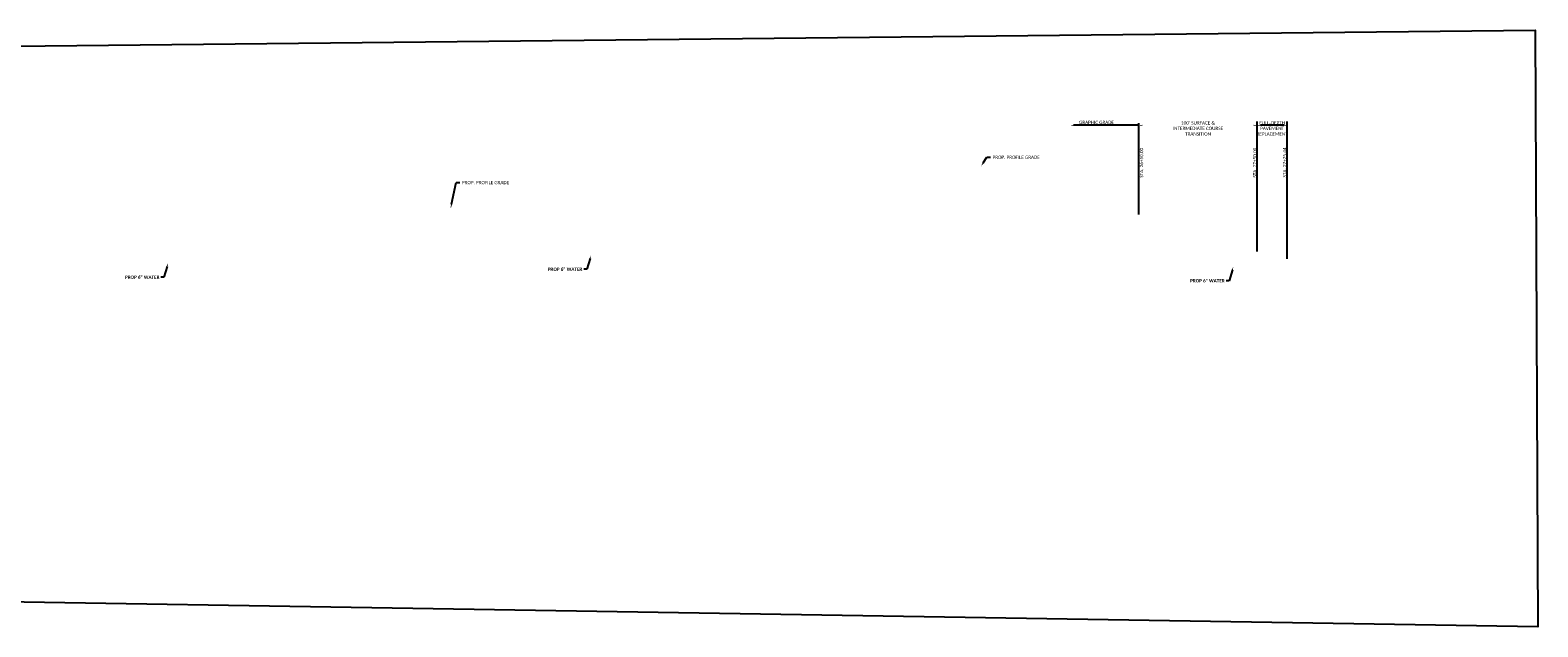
# Model space of a CAD drawing. Header units: feet. Extents: x 2204748 to 2209851, y 304262 to 307692.
# Tile 13 of 13: x 2208576 to 2209851, y 304262 to 304767. Entities that reach past the tile are written whole.
import ezdxf
from ezdxf import colors
from ezdxf.entities.mleader import LeaderData, LeaderLine
from ezdxf.math import Vec2, Vec3

# ---------------------------------------------------------------- set-up
doc = ezdxf.new("R2010")
doc.units = ezdxf.units.FT
doc.header["$MEASUREMENT"] = 0
doc.layers.add('PF_P_Text', color=7, linetype='Continuous')
doc.layers.add('SH_TextM', color=7, linetype='Continuous')
doc.styles.add('Slanted-Normal', font='calibriz.ttf', dxfattribs={"height": 0.14})
doc.styles.add('Straight Normal (0.14) Font 30', font='calibrib.ttf', dxfattribs={"height": 0.14})

msp = doc.modelspace()

# ---------------------------------------------------------------- linework, layer by layer
msp.add_lwpolyline([(2207541.41, 304743.08), (2209849.24, 304767.29), (2209851.39, 304261.98), (2207566.07, 304299.36)], close=True)
at = {"layer": 'SH_TextM'}
for p, q in [((2209513.8, 304686.68), (2209458.49, 304686.68)), ((2209636.44, 304686.68), (2209616.6, 304686.68))]:
    msp.add_line(p, q, dxfattribs=at)
for points in [[(2209513.8, 304611.11), (2209513.8, 304688.56)], [(2209613.8, 304579.89), (2209613.8, 304689.87)], [(2209639.24, 304573.5), (2209639.24, 304689.82)]]:
    msp.add_lwpolyline(points, dxfattribs=at)
for points in [[(2209458.49, 304687.15), (2209458.49, 304686.22), (2209455.69, 304686.68)], [(2209461.29, 304687.15), (2209461.29, 304686.22), (2209458.49, 304686.68)], [(2209511, 304687.15), (2209511, 304686.22), (2209513.8, 304686.68)], [(2209516.6, 304687.15), (2209516.6, 304686.22), (2209513.8, 304686.68)], [(2209611, 304687.15), (2209611, 304686.22), (2209613.8, 304686.68)], [(2209616.6, 304687.15), (2209616.6, 304686.22), (2209613.8, 304686.68)], [(2209636.44, 304687.15), (2209636.44, 304686.22), (2209639.24, 304686.68)]]:
    msp.add_solid(points, dxfattribs=at)

# ---------------------------------------------------------------- texts
at = {"layer": 'SH_TextM', "char_height": 2.8, "attachment_point": 5, "style": 'Slanted-Normal'}
for s, insert, width in [('GRAPHIC GRADE', (2209477.91, 304689.15), 52.0203), ("100' SURFACE & INTERMEDIATE COURSE TRANSITION", (2209563.8, 304684.07), 52.0203), ('FULL-DEPTH\\PPAVEMENT\\PREPLACEMENT', (2209626.52, 304684.07), 30.2266)]:
    msp.add_mtext(s, dxfattribs=dict(at, insert=insert, width=width))
at = {"layer": 'SH_TextM', "char_height": 2.8, "attachment_point": 7, "rotation": 90, "style": 'Slanted-Normal'}
for s, insert, width in [('STA. 26+50.00', (2209517.42, 304642.32), 53.22), ('STA. 27+50.00', (2209613.3, 304642.41), 53.22), ('STA. 27+75.44', (2209638.61, 304642.54), 44.9017)]:
    msp.add_mtext(s, dxfattribs=dict(at, insert=insert, width=width))

# ---------------------------------------------------------------- leaders
at = {"layer": 'PF_P_Text'}
ml = msp.add_multileader_mtext('Standard', dxfattribs=at)
ml.set_content('PROP. PROFILE GRADE', color=256, style='Slanted-Normal')
ml.set_leader_properties(color=9)
ml.build(insert=Vec2(0, 0))
ml.multileader.update_dxf_attribs({"text_left_attachment_type": 2, "text_right_attachment_type": 2, "dogleg_length": 0.15, "arrow_head_size": 3.6, "scale": 20})
ctx = ml.context
ctx.base_point, ctx.scale, ctx.char_height, ctx.arrow_head_size, ctx.landing_gap_size, ctx.plane_origin = Vec3(2209388.15, 304659.6), 20, 2.8, 3.6, 1.8, Vec3(2209343.93, 304663.71)
ctx.left_attachment, ctx.right_attachment = 2, 2
notes = []
notes.append((ctx, [(0, (1, 1, 0), (2209385.15, 304659.6), (1, 0), 3, [(0, [(2209380.15, 304651.93)], 0, [])])]))
ctx.mtext.insert, ctx.mtext.flow_direction = Vec3(2209389.95, 304661.05), 5
ml = msp.add_multileader_mtext('Standard', dxfattribs=at)
ml.set_content('PROP. PROFILE GRADE', color=256, style='Slanted-Normal')
ml.set_leader_properties(color=9)
ml.build(insert=Vec2(0, 0))
ml.multileader.update_dxf_attribs({"text_left_attachment_type": 2, "text_right_attachment_type": 2, "dogleg_length": 0.15, "arrow_head_size": 3.6, "scale": 20})
ctx = ml.context
ctx.base_point, ctx.scale, ctx.char_height, ctx.arrow_head_size, ctx.landing_gap_size, ctx.plane_origin = Vec3(2208939.12, 304638.18), 20, 2.8, 3.6, 1.8, Vec3(2208931.38, 304616.34)
ctx.left_attachment, ctx.right_attachment = 2, 2
notes.append((ctx, [(0, (1, 1, 0), (2208936.12, 304638.18), (1, 0), 3, [(0, [(2208931.38, 304616.34)], 0, [])])]))
ctx.mtext.insert, ctx.mtext.flow_direction = Vec3(2208940.92, 304639.63), 5
at = {"layer": 'SH_TextM'}
ml = msp.add_multileader_mtext('Standard', dxfattribs=at)
ml.set_content('PROP 6" WATER', color=256, style='Straight Normal (0.14) Font 30')
ml.set_leader_properties(color=256, linetype='Continuous', lineweight=-1)
ml.build(insert=Vec2(0, 0))
ml.multileader.update_dxf_attribs({"text_right_attachment_type": 3, "dogleg_length": 0.125, "arrow_head_size": 2.8, "scale": 20})
ctx = ml.context
ctx.base_point, ctx.scale, ctx.char_height, ctx.arrow_head_size, ctx.landing_gap_size, ctx.plane_origin = Vec3(2208654.32, 304558.06), 20, 2.8, 2.8, 1.2, Vec3(2208692.25, 304569.95)
ctx.right_attachment, ctx.text_align_type = 3, 2
notes.append((ctx, [(0, (1, 1, 0), (2208688.62, 304558.02), (-1, 0), 2.5, [(0, [(2208692.25, 304569.95)], 0, [])])]))
ctx.mtext.insert, ctx.mtext.alignment, ctx.mtext.flow_direction = Vec3(2208684.92, 304559.49), 3, 5
ml = msp.add_multileader_mtext('Standard', dxfattribs=at)
ml.set_content('PROP 6" WATER', color=256, style='Straight Normal (0.14) Font 30')
ml.set_leader_properties(color=256, linetype='Continuous', lineweight=-1)
ml.build(insert=Vec2(0, 0))
ml.multileader.update_dxf_attribs({"text_right_attachment_type": 3, "dogleg_length": 0.125, "arrow_head_size": 2.8, "scale": 20})
ctx = ml.context
ctx.base_point, ctx.scale, ctx.char_height, ctx.arrow_head_size, ctx.landing_gap_size, ctx.plane_origin = Vec3(2209012.16, 304564.79), 20, 2.8, 2.8, 1.2, Vec3(2209050.1, 304576.67)
ctx.right_attachment, ctx.text_align_type = 3, 2
notes.append((ctx, [(0, (1, 1, 0), (2209046.46, 304564.75), (-1, 0), 2.5, [(0, [(2209050.1, 304576.67)], 0, [])])]))
ctx.mtext.insert, ctx.mtext.alignment, ctx.mtext.flow_direction = Vec3(2209042.76, 304566.21), 3, 5
ml = msp.add_multileader_mtext('Standard', dxfattribs=at)
ml.set_content('PROP 6" WATER', color=256, style='Straight Normal (0.14) Font 30')
ml.set_leader_properties(color=256, linetype='Continuous', lineweight=-1)
ml.build(insert=Vec2(0, 0))
ml.multileader.update_dxf_attribs({"text_right_attachment_type": 3, "dogleg_length": 0.125, "arrow_head_size": 2.8, "scale": 20})
ctx = ml.context
ctx.base_point, ctx.scale, ctx.char_height, ctx.arrow_head_size, ctx.landing_gap_size, ctx.plane_origin = Vec3(2209555.73, 304555.03), 20, 2.8, 2.8, 1.2, Vec3(2209593.67, 304566.92)
ctx.right_attachment, ctx.text_align_type = 3, 2
notes.append((ctx, [(0, (1, 1, 0), (2209590.03, 304555), (-1, 0), 2.5, [(0, [(2209593.67, 304566.92)], 0, [])])]))
ctx.mtext.insert, ctx.mtext.alignment, ctx.mtext.flow_direction = Vec3(2209586.33, 304556.46), 3, 5
for ctx, leaders in notes:
    for number, flags, end, landing, length, lines in leaders:
        leader = LeaderData()
        leader.index, (leader.has_last_leader_line, leader.has_dogleg_vector, leader.attachment_direction) = number, flags
        leader.last_leader_point, leader.dogleg_vector, leader.dogleg_length = Vec3(end), Vec3(landing), length
        for number, points, colour, breaks in lines:
            line = LeaderLine()
            line.index, line.vertices, line.color, line.breaks = number, Vec3.list(points), colors.encode_raw_color(colour), breaks
            leader.lines.append(line)
        ctx.leaders.append(leader)

doc.saveas('drawing.dxf')
